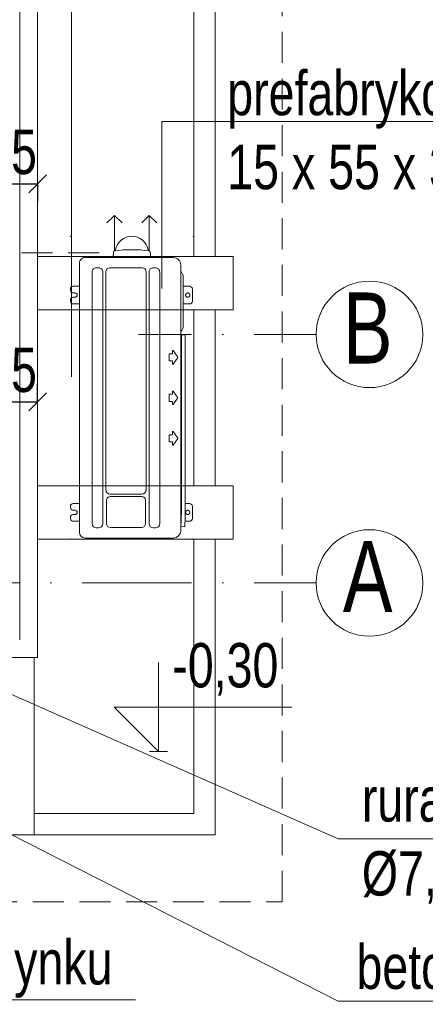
# Model space of a CAD drawing. Header units: inches. Extents: x 53216 to 117387, y -66787 to -22834.
# Tile 242 of 256: x 54560 to 54674, y -24627 to -24349. Entities that reach past the tile are written whole.
import ezdxf

# ---------------------------------------------------------------- set-up
doc = ezdxf.new("R2010")
doc.units = ezdxf.units.IN
doc.header["$MEASUREMENT"] = 0
doc.linetypes.add('DASHDOT', pattern=[1, 0.5, -0.25, 0, -0.25])
doc.linetypes.add('HIDDEN', pattern=[0.375, 0.25, -0.125])
doc.layers.get('0').update_dxf_attribs({"lineweight": 0})
doc.layers.get('Defpoints').update_dxf_attribs({"lineweight": 0})
for name, color, linetype, lineweight in [('A36-obrzeże', 252, 'Continuous', 0), ('DVM_OUTDOOR', 7, 'Continuous', 0), ('DVM_PIPE', 3, 'Continuous', 0), ('DVM_UNIT_BP', 7, 'Continuous', 0), ('DVM_UNIT_LP', 3, 'Continuous', 0), ('p-- ocieplenie-w.zew', 77, 'Continuous', 0), ('p--dach', 2, 'Continuous', 30), ('p--koty wysok.', 141, 'Continuous', 0), ('p--opisy dodatkowe', 62, 'Continuous', 0), ('p--osie konstr', 11, 'DASHDOT', 15), ('p--osie konstr.-NR', 1, 'DASHDOT', 15), ('p--wymiary-1-50', 5, 'Continuous', 0), ('p--ściana szkielet', 64, 'Continuous', 0)]:
    doc.layers.add(name, color=color, linetype=linetype, lineweight=lineweight)
doc.styles.add('1-50', font='arial.ttf', dxfattribs={"width": 0.75, "height": 12.5})
doc.styles.get("Standard").update_dxf_attribs({"font": 'arial.ttf', "width": 0.75})
doc.styles.add('STYL-1', font='arial.ttf', dxfattribs={"width": 0.75})
doc.linetypes.add('BATTING', pattern='A,0.0001,-0.1,[134,ltypeshp.shx,S=0.1,R=0,X=-0.1,Y=0],-0.2,[134,ltypeshp.shx,S=0.1,R=180,X=0.1,Y=0],-0.1', length=0.4001)
doc.dimstyles.new('1-50', dxfattribs={"dimtxt": 12.5, "dimasz": 5, "dimexe": 5, "dimexo": 5, "dimgap": 0.09, "dimtad": 0, "dimdsep": 46, "dimtxsty": '1-50', "dimblk": 'OBLIQUE', "dimcen": 0.09, "dimadec": 0, "dimazin": 0, "dimtfac": 1, "dimtdec": 4, "dimtix": 1, "dimtmove": 2, "dimatfit": 3, "dimldrblk": 'OBLIQUE', "dimfxl": 5, "dimfxlon": 1, "dimtvp": 0.7, "dimtolj": 1, "dimtzin": 0, "dimarcsym": 0})

# ---------------------------------------------------------------- blocks, each defined once
blk = doc.blocks.new('_OBLIQUE')
at = {"color": 0, "linetype": 'ByBlock', "lineweight": -2}
for p, q in [((-0.5, -0.5), (0.5, 0.5)), ((0, 0), (0, 0))]:
    blk.add_line(p, q, dxfattribs=at)
blk = doc.blocks.new('*D2725')
at = {"layer": 'Defpoints', "color": 0}
for p in [(54531.43, -24390.69), (54564.58, -24390.69), (54564.58, -24395.69)]:
    blk.add_point(p, dxfattribs=at)
at = {"layer": 'p--wymiary-1-50', "color": 0, "lineweight": -2}
for p, q in [((54531.43, -24395.69), (54531.43, -24400.69)), ((54531.43, -24395.69), (54564.58, -24395.69)), ((54564.58, -24395.69), (54564.58, -24400.69))]:
    blk.add_line(p, q, dxfattribs=at)
at = {"layer": 'p--wymiary-1-50', "color": 0, "lineweight": -2, "xscale": 5, "yscale": 5, "zscale": 5, "rotation": 180}
blk.add_blockref('_OBLIQUE', (54531.43, -24395.69), dxfattribs=at)
at = {"layer": 'p--wymiary-1-50', "color": 0, "lineweight": -2, "xscale": 5, "yscale": 5, "zscale": 5}
blk.add_blockref('_OBLIQUE', (54564.58, -24395.69), dxfattribs=at)
at = {"layer": 'p--wymiary-1-50', "color": 0, "linetype": 'Continuous', "ltscale": 8, "insert": (54548.01, -24386.76), "char_height": 12.5, "attachment_point": 5, "style": '1-50'}
blk.add_mtext('\\A1;33.15', dxfattribs=at)
blk = doc.blocks.new('*D2729')
at = {"layer": 'Defpoints', "color": 0}
for p in [(54564.58, -24457.08), (54531.43, -24462.08), (54564.58, -24462.08)]:
    blk.add_point(p, dxfattribs=at)
at = {"layer": 'p--wymiary-1-50', "color": 0, "lineweight": -2}
for p, q in [((54531.43, -24457.08), (54531.43, -24452.08)), ((54564.58, -24457.08), (54564.58, -24452.08)), ((54531.43, -24457.08), (54564.58, -24457.08))]:
    blk.add_line(p, q, dxfattribs=at)
at = {"layer": 'p--wymiary-1-50', "color": 0, "lineweight": -2, "xscale": 5, "yscale": 5, "zscale": 5, "rotation": 180}
blk.add_blockref('_OBLIQUE', (54531.43, -24457.08), dxfattribs=at)
at = {"layer": 'p--wymiary-1-50', "color": 0, "lineweight": -2, "xscale": 5, "yscale": 5, "zscale": 5}
blk.add_blockref('_OBLIQUE', (54564.58, -24457.08), dxfattribs=at)
at = {"layer": 'p--wymiary-1-50', "color": 0, "linetype": 'Continuous', "ltscale": 8, "insert": (54548.01, -24448.14), "char_height": 12.5, "attachment_point": 5, "style": '1-50'}
blk.add_mtext('\\A1;33.15', dxfattribs=at)
blk = doc.blocks.new('*D2730')
at = {"layer": 'Defpoints', "color": 0}
for p in [(54614.58, -24275.52), (54614.58, -24280.52), (54564.58, -24400.69)]:
    blk.add_point(p, dxfattribs=at)
at = {"layer": 'p--wymiary-1-50', "color": 0, "lineweight": -2}
for p, q in [((54564.58, -24280.52), (54564.58, -24270.52)), ((54614.58, -24275.52), (54614.58, -24270.52)), ((54564.58, -24275.52), (54614.58, -24275.52))]:
    blk.add_line(p, q, dxfattribs=at)
at = {"layer": 'p--wymiary-1-50', "color": 0, "lineweight": -2, "xscale": 5, "yscale": 5, "zscale": 5, "rotation": 180}
blk.add_blockref('_OBLIQUE', (54564.58, -24275.52), dxfattribs=at)
at = {"layer": 'p--wymiary-1-50', "color": 0, "lineweight": -2, "xscale": 5, "yscale": 5, "zscale": 5}
blk.add_blockref('_OBLIQUE', (54614.58, -24275.52), dxfattribs=at)
at = {"layer": 'p--wymiary-1-50', "color": 0, "linetype": 'Continuous', "ltscale": 8, "insert": (54589.58, -24266.59), "char_height": 12.5, "attachment_point": 5, "style": '1-50'}
blk.add_mtext('\\A1;50', dxfattribs=at)
blk = doc.blocks.new('*D2791')
at = {"layer": 'Defpoints', "color": 0}
for p in [(54642.98, -24438.07), (54703, -24438.07), (54642.98, -24508.07)]:
    blk.add_point(p, dxfattribs=at)
at = {"layer": 'p--wymiary-1-50', "color": 0, "lineweight": -2}
for p, q in [((54698, -24438.07), (54708, -24438.07)), ((54703, -24508.07), (54703, -24438.07)), ((54698, -24508.07), (54708, -24508.07))]:
    blk.add_line(p, q, dxfattribs=at)
at = {"layer": 'p--wymiary-1-50', "color": 0, "lineweight": -2, "xscale": 5, "yscale": 5, "zscale": 5}
for p, rotation in [((54703, -24438.07), 90), ((54703, -24508.07), 270)]:
    blk.add_blockref('_OBLIQUE', p, dxfattribs=dict(at, rotation=rotation))
at = {"layer": 'p--wymiary-1-50', "color": 0, "linetype": 'Continuous', "ltscale": 8, "insert": (54694.07, -24473.07), "char_height": 12.5, "attachment_point": 5, "rotation": 90, "style": '1-50'}
blk.add_mtext('\\A1;70', dxfattribs=at)
blk = doc.blocks.new('*D2792')
at = {"layer": 'Defpoints', "color": 0}
for p in [(54637.88, -24233.77), (54703, -24233.77), (54642.98, -24438.07)]:
    blk.add_point(p, dxfattribs=at)
at = {"layer": 'p--wymiary-1-50', "color": 0, "lineweight": -2}
for p, q in [((54698, -24233.77), (54708, -24233.77)), ((54703, -24438.07), (54703, -24233.77)), ((54698, -24438.07), (54708, -24438.07))]:
    blk.add_line(p, q, dxfattribs=at)
at = {"layer": 'p--wymiary-1-50', "color": 0, "lineweight": -2, "xscale": 5, "yscale": 5, "zscale": 5}
for p, rotation in [((54703, -24233.77), 90), ((54703, -24438.07), 270)]:
    blk.add_blockref('_OBLIQUE', p, dxfattribs=dict(at, rotation=rotation))
at = {"layer": 'p--wymiary-1-50', "color": 0, "linetype": 'Continuous', "ltscale": 8, "insert": (54694.07, -24335.92), "char_height": 12.5, "attachment_point": 5, "rotation": 90, "style": '1-50'}
blk.add_mtext('\\A1;204.3', dxfattribs=at)
blk = doc.blocks.new('*D2794')
at = {"layer": 'Defpoints', "color": 0}
for p in [(54594.58, -23969.47), (54594.58, -24508.07), (54722.88, -24508.07)]:
    blk.add_point(p, dxfattribs=at)
at = {"layer": 'p--wymiary-1-50', "color": 0, "lineweight": -2}
for p, q in [((54717.88, -23969.47), (54727.88, -23969.47)), ((54722.88, -23969.47), (54722.88, -24508.07)), ((54717.88, -24508.07), (54727.88, -24508.07))]:
    blk.add_line(p, q, dxfattribs=at)
at = {"layer": 'p--wymiary-1-50', "color": 0, "lineweight": -2, "xscale": 5, "yscale": 5, "zscale": 5}
for p, rotation in [((54722.88, -23969.47), 90), ((54722.88, -24508.07), 270)]:
    blk.add_blockref('_OBLIQUE', p, dxfattribs=dict(at, rotation=rotation))
at = {"layer": 'p--wymiary-1-50', "color": 0, "linetype": 'Continuous', "ltscale": 8, "insert": (54713.95, -24238.77), "char_height": 12.5, "attachment_point": 5, "rotation": 90, "style": '1-50'}
blk.add_mtext('\\A1;538.6', dxfattribs=at)
blk = doc.blocks.new('*D2795')
at = {"layer": 'Defpoints', "color": 0}
for p in [(54564.58, -23948.52), (54742.02, -23948.52), (54564.58, -24529.02)]:
    blk.add_point(p, dxfattribs=at)
at = {"layer": 'p--wymiary-1-50', "color": 0, "lineweight": -2}
for p, q in [((54737.02, -23948.52), (54747.02, -23948.52)), ((54742.02, -24529.02), (54742.02, -23948.52)), ((54737.02, -24529.02), (54747.02, -24529.02))]:
    blk.add_line(p, q, dxfattribs=at)
at = {"layer": 'p--wymiary-1-50', "color": 0, "lineweight": -2, "xscale": 5, "yscale": 5, "zscale": 5}
for p, rotation in [((54742.02, -23948.52), 90), ((54742.02, -24529.02), 270)]:
    blk.add_blockref('_OBLIQUE', p, dxfattribs=dict(at, rotation=rotation))
at = {"layer": 'p--wymiary-1-50', "color": 0, "linetype": 'Continuous', "ltscale": 8, "insert": (54733.09, -24238.77), "char_height": 12.5, "attachment_point": 5, "rotation": 90, "style": '1-50'}
blk.add_mtext('\\A1;580.5', dxfattribs=at)
blk = doc.blocks.new('kota wykoń')
for p, q in [((0, 25), (0, 0)), ((0, 0), (-12.5, 12.5)), ((-12.5, 12.5), (37.5, 12.5))]:
    blk.add_line(p, q)
at = {"lineweight": 0}
blk.add_line((-2.5, 0), (2.5, 0), dxfattribs=at)
blk = doc.blocks.new('DVM_LP_VEC')
at = {"layer": 'DVM_UNIT_LP', "color": 0}
blk.add_line((0, 0), (100, 0), dxfattribs=at)
blk.add_lwpolyline([(78.8, 21.2), (100, 0), (78.8, -21.2)], dxfattribs=at)
blk.add_point((0, 0), dxfattribs=at)
blk = doc.blocks.new('FJM_OD_790X548X285_2P_T')
at = {"layer": 'DVM_OUTDOOR', "color": 0}
for p, q in [((-368.4, 171.5), (-365.4, 171.5)), ((-337.4, 171.5), (-334.4, 171.5)), ((243.6, 171.5), (246.6, 171.5)), ((274.6, 171.5), (277.6, 171.5)), ((350.6, 146.3), (-407.9, 146.3)), ((-376.4, 146.3), (-376.4, 163.5)), ((-357.4, 163.5), (-357.4, 158.5)), ((-345.4, 158.5), (-345.4, 163.5)), ((-326.4, 163.5), (-326.4, 146.3)), ((235.6, 146.3), (235.6, 163.5)), ((254.6, 163.5), (254.6, 158.5)), ((266.6, 158.5), (266.6, 163.5)), ((285.6, 163.5), (285.6, 146.3)), ((350.6, 146.3), (350.6, 146.3)), ((-426.2, 122.2), (-426.2, -85.5)), ((-426, 122.7), (-423.7, 125)), ((-423.7, 130.5), (-423.7, -117.9)), ((366.3, 130.5), (366.4, 130.5)), ((366.3, -117.9), (366.3, 130.5)), ((-395.2, 98.1), (-395.2, 92.5)), ((325.5, 110.3), (-383, 110.3)), ((337.8, 92.5), (337.8, 98.1)), ((-394, 59.5), (-394, -29.1)), ((-383, 80.3), (325.5, 80.3)), ((-317.8, 70.4), (-383, 70.4)), ((-306.8, -29.1), (-306.8, 59.5)), ((-299.6, 59.5), (-299.6, -29.1)), ((325.5, 71.7), (-287.4, 71.7)), ((337.8, -29.1), (337.8, 59.5)), ((382.2, 50.2), (366.4, 51.6)), ((-383, -40), (-317.8, -40)), ((325.5, -49.7), (-383, -49.7)), ((-287.4, -41.3), (325.5, -41.3)), ((366.4, -54.3), (382.2, -52.9)), ((-395.2, -61.9), (-395.2, -67.5)), ((-383, -79.7), (325.5, -79.7)), ((337.8, -67.5), (337.8, -61.9)), ((-423.7, -88.3), (-426, -86)), ((-152.9, -106.8), (-152.9, -115.8)), ((-133.2, -106), (-152.2, -106)), ((-132.5, -115.8), (-132.5, -106.8)), ((-38.9, -106.8), (-38.9, -115.8)), ((-19.2, -106), (-38.2, -106)), ((-18.5, -115.8), (-18.5, -106.8)), ((75.1, -106.8), (75.1, -115.8)), ((94.8, -106), (75.8, -106)), ((95.5, -115.8), (95.5, -106.8)), ((-423.7, -117.9), (-423.7, -118)), ((-423.7, -118), (-423.7, -118)), ((-161.6, -117.3), (-143.2, -130.2)), ((-153.2, -116), (-161.2, -116)), ((-142.3, -130.2), (-123.9, -117.3)), ((-124.3, -116), (-132.2, -116)), ((-47.6, -117.3), (-29.2, -130.2)), ((-39.2, -116), (-47.2, -116)), ((-28.3, -130.2), (-9.9, -117.3)), ((-10.3, -116), (-18.2, -116)), ((66.4, -117.3), (84.8, -130.2)), ((74.8, -116), (66.8, -116)), ((85.7, -130.2), (104.1, -117.3)), ((103.7, -116), (95.8, -116)), ((366.3, -118), (366.2, -118)), ((366.3, -118), (366.3, -117.9)), ((-403, -138.7), (345.6, -138.7)), ((-391.4, -139.3), (-391.7, -150.3)), ((-391.7, -150.3), (-379.8, -150.7)), ((-376.4, -163.5), (-376.4, -150.8)), ((-371.9, -151), (148.3, -151)), ((148.3, -151.7), (-327.2, -151.7)), ((-326.4, -151.7), (-326.4, -163.5)), ((148.3, -140.7), (148.3, -151.7)), ((166.9, -144.9), (156.3, -138.8)), ((169.7, -145.7), (315.3, -145.7)), ((235.6, -163.5), (235.6, -145.7)), ((285.6, -145.7), (285.6, -163.5)), ((318.1, -144.9), (328.7, -138.8)), ((345.6, -138.7), (345.6, -138.7)), ((-334.4, -171.5), (-368.4, -171.5)), ((277.6, -171.5), (243.6, -171.5))]:
    blk.add_line(p, q, dxfattribs=at)
for points in [[(-357.4, -158.5), (-357.4, -159.1, 0.023321), (-357.3, -159.7, 0.024783), (-357.2, -160.3, 0.024618), (-357, -160.8, 0.02401), (-356.7, -161.3, 0.023784), (-356.5, -161.8, 0.02304), (-356.1, -162.2, 0.022549), (-355.8, -162.6, 0.021694), (-355.4, -163, 0.021179), (-355, -163.3, 0.020185), (-354.7, -163.6, 0.019598), (-354.3, -163.8, 0.018603), (-353.9, -164, 0.017986), (-353.5, -164.1, 0.016956), (-353.1, -164.3, 0.016413), (-352.8, -164.4, 0.015566), (-352.4, -164.4, 0.014844), (-352.1, -164.5, 0.013764), (-351.8, -164.5, 0.013631), (-351.4, -164.5, 0.012841), (-351.1, -164.5, 0.012841), (-350.8, -164.5, 0.013631), (-350.5, -164.4, 0.013764), (-350.1, -164.4, 0.014844), (-349.8, -164.3, 0.015566), (-349.4, -164.1, 0.016413), (-349, -164, 0.016956), (-348.6, -163.8, 0.017984), (-348.2, -163.6, 0.018603), (-347.8, -163.3, 0.019603), (-347.5, -163, 0.020183), (-347.1, -162.6, 0.021166), (-346.8, -162.2, 0.0217), (-346.4, -161.8, 0.022581), (-346.2, -161.3, 0.023025), (-345.9, -160.8, 0.023734), (-345.7, -160.3, 0.024054), (-345.6, -159.7, 0.024516), (-345.5, -159.1, 0.024684), (-345.4, -158.5, 0.024846), (-345.5, -157.9, 0.024845), (-345.6, -157.3, 0.02468), (-345.7, -156.7, 0.024517), (-345.9, -156.2, 0.024069), (-346.2, -155.7, 0.02373), (-346.4, -155.2, 0.022967), (-346.8, -154.8, 0.022596), (-347.1, -154.4, 0.021906), (-347.5, -154, 0.021107), (-347.8, -153.7, 0.01947), (-348.2, -153.4, 0.01982), (-348.6, -153.2, 0.020911), (-349, -153, 0.017234), (-349.4, -152.9, 0.009618), (-349.7, -152.7, 0.019493), (-350.1, -152.6, 0.03016), (-350.7, -152.6, 0.016785), (-351.4, -152.5, 0.010156)], [(-351.4, -152.5), (-351.7, -152.5, 0.009849), (-351.9, -152.5, 0.008819), (-352.1, -152.5, 0.008634), (-352.3, -152.6, 0.009333), (-352.5, -152.6, 0.009674), (-352.8, -152.6, 0.009989), (-353, -152.7, 0.01022), (-353.3, -152.8, 0.01065), (-353.5, -152.9, 0.010921), (-353.8, -153, 0.011347), (-354, -153.1, 0.011614), (-354.3, -153.2, 0.012046), (-354.5, -153.4, 0.012332), (-354.8, -153.5, 0.012805), (-355, -153.7, 0.013035), (-355.3, -153.9, 0.013371), (-355.6, -154.1, 0.013779), (-355.8, -154.4, 0.014539), (-356, -154.6, 0.014301), (-356.2, -154.9, 0.013596), (-356.5, -155.2, 0.015424), (-356.7, -155.5, 0.01905), (-356.8, -155.9, 0.014336), (-357, -156.2, 0.004521), (-357.1, -156.5, 0.021066), (-357.2, -156.9, 0.037099), (-357.3, -157.6, 0.017906), (-357.4, -158.5, 0.009169)], [(-327.4, -151.7), (-327.4, -151.7, 0.000005), (-327.3, -151.7, 0.000005), (-327.3, -151.7, 0.000005), (-327.3, -151.7, 0.000004), (-327.3, -151.7, 0.000004), (-327.3, -151.7, 0.000004), (-327.3, -151.7, 0.000004), (-327.2, -151.7, 0.000004), (-327.2, -151.7, 0.000004), (-327.2, -151.7, 0.000004), (-327.2, -151.7, 0.000004), (-327.2, -151.7, 0.000003), (-327.2, -151.7, 0.000003), (-327.1, -151.7, 0.000003), (-327.1, -151.7, 0.000003), (-327.1, -151.7, 0.000003), (-327.1, -151.7, 0.000003), (-327.1, -151.7, 0.000003), (-327.1, -151.7, 0.000003), (-327.1, -151.7, 0.000002), (-327, -151.7, 0.000002), (-327, -151.7, 0.000002), (-327, -151.7, 0.000002), (-327, -151.7, 0.000002), (-327, -151.7, 0.000002), (-327, -151.7, 0.000002), (-326.9, -151.7, 0.000001), (-326.9, -151.7, 0.000001), (-326.9, -151.7, 0.000001), (-326.9, -151.7, 0.000001), (-326.9, -151.7, -0.000001), (-326.7, -151.7, -0.000002), (-326.7, -151.7, -0.000005), (-326.7, -151.7, -0.000004), (-326.7, -151.7, 0), (-326.7, -151.7, -0.000008), (-326.6, -151.7, -0.000018), (-326.6, -151.7, -0.000009), (-326.6, -151.7, -0.000005)], [(254.6, -158.5), (254.6, -159.1, 0.023321), (254.7, -159.7, 0.024784), (254.8, -160.3, 0.024618), (255, -160.8, 0.02401), (255.3, -161.3, 0.023784), (255.5, -161.8, 0.02304), (255.9, -162.2, 0.022549), (256.2, -162.6, 0.021694), (256.6, -163, 0.021179), (257, -163.3, 0.020185), (257.3, -163.6, 0.019598), (257.7, -163.8, 0.018603), (258.1, -164, 0.017986), (258.5, -164.1, 0.016956), (258.9, -164.3, 0.016413), (259.2, -164.4, 0.015566), (259.6, -164.4, 0.014844), (259.9, -164.5, 0.013764), (260.2, -164.5, 0.013631), (260.6, -164.5, 0.012841), (260.9, -164.5, 0.012841), (261.2, -164.5, 0.013631), (261.5, -164.4, 0.013764), (261.9, -164.4, 0.014844), (262.2, -164.3, 0.015566), (262.6, -164.1, 0.016413), (263, -164, 0.016956), (263.4, -163.8, 0.017984), (263.8, -163.6, 0.018603), (264.2, -163.3, 0.019603), (264.5, -163, 0.020183), (264.9, -162.6, 0.021166), (265.2, -162.2, 0.0217), (265.6, -161.8, 0.022581), (265.8, -161.3, 0.023025), (266.1, -160.8, 0.023734), (266.3, -160.3, 0.024054), (266.4, -159.7, 0.024516), (266.5, -159.1, 0.024684), (266.6, -158.5, 0.024846), (266.5, -157.9, 0.024845), (266.4, -157.3, 0.02468), (266.3, -156.7, 0.024517), (266.1, -156.2, 0.024069), (265.8, -155.7, 0.02373), (265.6, -155.2, 0.022967), (265.2, -154.8, 0.022596), (264.9, -154.4, 0.021906), (264.5, -154, 0.021107), (264.2, -153.7, 0.01947), (263.8, -153.4, 0.01982), (263.4, -153.2, 0.020911), (263, -153, 0.017234), (262.6, -152.9, 0.009618), (262.3, -152.7, 0.019493), (261.9, -152.6, 0.03016), (261.3, -152.6, 0.016785), (260.6, -152.5, 0.010156)], [(260.6, -152.5), (260.3, -152.5, 0.009849), (260.1, -152.5, 0.008819), (259.9, -152.5, 0.008634), (259.7, -152.6, 0.009333), (259.5, -152.6, 0.009674), (259.2, -152.6, 0.009989), (259, -152.7, 0.01022), (258.7, -152.8, 0.01065), (258.5, -152.9, 0.010921), (258.2, -153, 0.011347), (258, -153.1, 0.011614), (257.7, -153.2, 0.012046), (257.5, -153.4, 0.012332), (257.2, -153.5, 0.012805), (257, -153.7, 0.013035), (256.7, -153.9, 0.013371), (256.4, -154.1, 0.013779), (256.2, -154.4, 0.014539), (256, -154.6, 0.014301), (255.8, -154.9, 0.013596), (255.5, -155.2, 0.015424), (255.3, -155.5, 0.01905), (255.2, -155.9, 0.014336), (255, -156.2, 0.004521), (254.9, -156.5, 0.021066), (254.8, -156.9, 0.037099), (254.7, -157.6, 0.017906), (254.6, -158.5, 0.009169)]]:
    blk.add_lwpolyline(points, format="xyb", dxfattribs=at)
for centre, radius, start, end in [((-368.4, 163.5), 8, 90, 180), ((-365.4, 163.5), 8, 0, 90), ((-337.4, 163.5), 8, 90, 180), ((-334.4, 163.5), 8, 0, 90), ((243.6, 163.5), 8, 90, 180), ((246.6, 163.5), 8, 0, 90), ((274.6, 163.5), 8, 90, 180), ((277.6, 163.5), 8, 0, 90), ((-407.9, 130.5), 15.8, 90, 180), ((-351.4, 158.5), 6, 180, 0), ((260.6, 158.5), 6, 180, 0), ((350.6, 130.5), 15.8, 0, 90), ((-425.5, 122.2), 0.7, 135, 180), ((-383, 98.1), 12.2, 90, 180), ((-383, 92.5), 12.2, 180, 270), ((325.5, 98.1), 12.2, 0, 90), ((325.5, 92.5), 12.2, 270, 0), ((-383, 59.5), 10.9, 90, 180), ((-317.8, 59.5), 10.9, 0, 90), ((-287.4, 59.5), 12.2, 90, 180), ((325.5, 59.5), 12.2, 0, 90), ((382, 47.2), 3, 8.2355, 85), ((46.6, -1.3), 341.9, 351.7645, 8.2354), ((388, 47.5), 3, 188.1539, 260.3479), ((379.7, -1.3), 46.6, 279.6521, 80.3479), ((-383, -61.9), 12.2, 90, 180), ((-383, -29.1), 10.9, 180, 270), ((-317.8, -29.1), 10.9, 270, 0), ((-287.4, -29.1), 12.2, 180, 270), ((325.5, -29.1), 12.2, 270, 0), ((325.5, -61.9), 12.2, 0, 90), ((382, -49.9), 3, 275, 351.7645), ((388, -50.2), 3, 99.6521, 171.8495), ((-383, -67.5), 12.2, 180, 270), ((325.5, -67.5), 12.2, 270, 0), ((-425.5, -85.5), 0.7, 180, 225), ((-152.2, -106.8), 0.7, 90, 180), ((-133.2, -106.8), 0.7, 0, 90), ((-38.2, -106.8), 0.7, 90, 180), ((-19.2, -106.8), 0.7, 0, 90), ((75.8, -106.8), 0.7, 90, 180), ((94.8, -106.8), 0.7, 0, 90), ((-403, -118), 20.7, 180, 270), ((-161.2, -116.8), 0.7, 90, 235), ((-153.2, -115.8), 0.3, 270, 0), ((-142.7, -129.6), 0.7, 235, 305), ((-132.2, -115.8), 0.3, 180, 270), ((-124.3, -116.8), 0.7, 305, 90), ((-47.2, -116.8), 0.7, 90, 235), ((-39.2, -115.8), 0.3, 270, 0), ((-28.7, -129.6), 0.7, 235, 305), ((-18.2, -115.8), 0.3, 180, 270), ((-10.3, -116.8), 0.7, 305, 90), ((66.8, -116.8), 0.7, 90, 235), ((74.8, -115.8), 0.3, 270, 0), ((85.3, -129.6), 0.7, 235, 305), ((95.8, -115.8), 0.3, 180, 270), ((103.7, -116.8), 0.7, 305, 90), ((345.6, -118), 20.7, 270, 0), ((-368.4, -163.5), 8, 180, 270), ((-334.4, -163.5), 8, 270, 0), ((155.8, -139.7), 1, 60, 90), ((169.7, -140), 5.7, 240, 270), ((243.6, -163.5), 8, 180, 270), ((277.6, -163.5), 8, 270, 0), ((315.3, -140), 5.7, 270, 300), ((329.2, -139.7), 1, 90, 120)]:
    blk.add_arc(centre, radius, start, end, dxfattribs=at)
for points in [[(385.4, -46.6), (385.4, -46.7), (385.4, -46.7), (385.4, -46.7)], [(-379.8, -150.7), (-377.2, -150.8), (-374.6, -150.9), (-371.9, -151)]]:
    blk.add_open_spline(points, degree=3, dxfattribs=at)
for points, knots in [([(148.3, -140.7), (88.3, -140.7), (13.3, -140.7), (-76.7, -140.7), (-121.7, -140.7), (-166.7, -140.7), (-211.7, -140.7), (-256.7, -140.7), (-294.2, -140.7), (-324.2, -140.7), (-343, -140.8), (-357.7, -140.6), (-372.7, -139.9), (-383.9, -139.7), (-391.4, -139.3), (-391.4, -139.3), (-391.4, -139.3), (-391.4, -139.3)], [0, 0, 0, 0, 0.333333, 0.416667, 0.5, 0.583333, 0.666667, 0.75, 0.833333, 0.875, 0.916667, 0.9375, 0.958333, 1, 1, 1, 1.000015, 1.000015, 1.000015, 1.000015]), ([(-328, -151), (-328, -151.2), (-328, -151.3), (-327.9, -151.4), (-327.9, -151.4), (-327.9, -151.5), (-327.8, -151.5), (-327.7, -151.6), (-327.6, -151.7), (-327.4, -151.7), (-327.4, -151.7), (-327.4, -151.7), (-327.4, -151.7), (-327.4, -151.7)], [-0.044807, -0.044807, -0.044807, -0.044807, 0.142088, 0.142088, 0.142088, 0.166271, 0.19987, 0.266987, 0.333517, 0.406916, 0.487817, 0.615631, 1, 1, 1, 1])]:
    blk.add_open_spline(points, degree=3, knots=knots, dxfattribs=at)
at = {"layer": 'DVM_UNIT_BP'}
for p in [(-426.2, 171.5), (426.2, 171.5), (-426.2, -171.5), (426.2, -174.4)]:
    blk.add_point(p, dxfattribs=at)
at = {"layer": 'DVM_UNIT_LP', "color": 2}
blk.add_blockref('DVM_LP_VEC', (384.9, 47.6), dxfattribs=at)
at = {"layer": 'DVM_UNIT_LP', "color": 1}
blk.add_blockref('DVM_LP_VEC', (384.9, -50.3), dxfattribs=at)

msp = doc.modelspace()

# ---------------------------------------------------------------- linework, layer by layer
at = {"layer": 'A36-obrzeże', "linetype": 'Continuous', "ltscale": 35}
for points in [[(53817.585, -24579.023), (53532.085, -24579.023), (53532.085, -23898.523), (54614.585, -23898.523), (54614.585, -24416.174)], [(54563.635, -23904.523), (54608.585, -23904.523), (54608.585, -24416.174)], [(54608.585, -24431.174), (54608.585, -24480.714)], [(54614.585, -24431.174), (54614.585, -24480.714)], [(54614.585, -24495.714), (54614.585, -24579.023), (54221.085, -24579.023)], [(54608.585, -24495.714), (54608.585, -24573.023), (54563.635, -24573.023)]]:
    msp.add_lwpolyline(points, dxfattribs=at)
for points in [[(54564.585, -24431.174), (54564.585, -24416.174), (54619.585, -24416.174), (54619.585, -24431.174)], [(54564.585, -24480.714), (54564.585, -24495.714), (54619.585, -24495.714), (54619.585, -24480.714)], [(54523.635, -24579.023), (54563.635, -24579.023), (54563.635, -24529.023), (54523.635, -24529.023)]]:
    msp.add_lwpolyline(points, close=True, dxfattribs=at)
at = {"layer": 'DVM_PIPE', "linetype": 'HIDDEN', "ltscale": 35}
msp.add_line((54581.938, -24415.104), (54530.221, -24415.104), dxfattribs=at)
at = {"layer": 'p-- ocieplenie-w.zew', "linetype": 'BATTING', "ltscale": 10}
msp.add_line((54559.585, -24524.097), (54559.585, -23953.523), dxfattribs=at)
at = {"layer": 'p--dach', "color": 6, "linetype": 'HIDDEN', "lineweight": 20, "ltscale": 35}
msp.add_lwpolyline([(53513.225, -24597.883), (54633.445, -24597.883), (54633.445, -23879.663), (53513.225, -23879.663)], close=True, dxfattribs=at)
at = {"layer": 'p--opisy dodatkowe'}
for points in [[(54656.849, -24301.778), (54574.13, -24301.778), (54574.13, -24449.998)], [(54765.929, -24378.096), (54599.578, -24378.096), (54599.578, -24425.196)], [(54742.41, -24580.16), (54649.187, -24580.16), (54542.335, -24532.889)], [(54592.165, -24625.431), (54454.091, -24625.431), (54434.366, -24565.262)], [(54742.41, -24625.804), (54649.187, -24625.804), (54542.335, -24571.446)]]:
    msp.add_lwpolyline(points, dxfattribs=at)
at = {"layer": 'p--osie konstr', "linetype": 'DASHDOT', "ltscale": 35}
msp.add_line((54594.585, -24508.073), (54215.085, -24508.073), dxfattribs=at)
at = {"layer": 'p--osie konstr.-NR', "linetype": 'DASHDOT', "ltscale": 35}
for p, q in [((54642.978, -24438.073), (54592.978, -24438.073)), ((54642.978, -24508.073), (54592.978, -24508.073))]:
    msp.add_line(p, q, dxfattribs=at)
at = {"layer": 'p--osie konstr.-NR', "linetype": 'Continuous', "ltscale": 35}
for centre in [(54657.978, -24438.073), (54657.978, -24508.073)]:
    msp.add_circle(centre, 15, dxfattribs=at)
at = {"layer": 'p--ściana szkielet', "ltscale": 35}
for q in [(54564.585, -23948.523), (54441.435, -24529.023)]:
    msp.add_line((54564.585, -24529.023), q, dxfattribs=at)

# ---------------------------------------------------------------- block references
at = {"layer": 'DVM_UNIT_LP', "color": 1, "xscale": 0.1000000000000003, "yscale": 0.1000000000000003, "zscale": 0.1000000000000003, "rotation": 89.99999999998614}
msp.add_blockref('FJM_OD_790X548X285_2P_T', (54590.974, -24453.069), dxfattribs=at)
at = {"layer": 'p--koty wysok.'}
msp.add_blockref('kota wykoń', (54598.59, -24555.522), dxfattribs=at)

# ---------------------------------------------------------------- texts
at = {"layer": 'p--koty wysok.', "insert": (54602.487, -24524.995), "char_height": 18, "width": 207.41597, "attachment_point": 1, "style": '1-50'}
msp.add_mtext('{\\H0.6944x;-0,30}', dxfattribs=at)
at = {"layer": 'p--opisy dodatkowe', "char_height": 12.5}
for s, insert, width, attachment_point, style in [('prefabrykowany blok montażowy\\P15 x 55 x 30 cm', (54617.947, -24397.372), 242.58685, 7, 'STYL-1'), ('rura spustowa\\P%%c7,5 cm', (54655.82, -24562.772), 177.1707, 1, '1-50'), ('opaska wokół budynku\\Pszer.50 cm', (54585.654, -24608.647), 167.1707, 3, '1-50'), ('betonowe korytko\\P40x50x12 cm', (54654.307, -24609.901), 177.1707, 1, '1-50')]:
    msp.add_mtext(s, dxfattribs=dict(at, insert=insert, width=width, attachment_point=attachment_point, style=style))
at = {"layer": 'p--osie konstr.-NR', "linetype": 'Continuous', "ltscale": 35, "char_height": 20, "width": 63.5564, "attachment_point": 1}
for s, insert in [('B', (54650.473, -24426.276)), ('A', (54650.473, -24496.276))]:
    msp.add_mtext(s, dxfattribs=dict(at, insert=insert))

# ---------------------------------------------------------------- dimensions: what is measured, and where the dimension line sits
at = {"layer": 'p--wymiary-1-50'}
for base, p1, p2, picture, middle in [((54742.02, -23948.523), (54564.585, -24529.023), (54564.585, -23948.523), '*D2795', (54733.086, -24238.773)), ((54722.883, -24508.073), (54594.585, -23969.473), (54594.585, -24508.073), '*D2794', (54713.95, -24238.773)), ((54703, -24233.773), (54642.978, -24438.073), (54637.883, -24233.773), '*D2792', (54694.066, -24335.923)), ((54703, -24438.073), (54642.978, -24508.073), (54642.978, -24438.073), '*D2791', (54694.066, -24473.073))]:
    dim = msp.add_linear_dim(base=base, p1=p1, p2=p2, angle=90, dimstyle='1-50', dxfattribs=at)
    dim.commit()
    dim.dimension.update_dxf_attribs({"geometry": picture, "text_midpoint": middle})
for base, p1, p2, picture, middle in [((54614.585, -24275.521), (54564.585, -24400.695), (54614.585, -24280.521), '*D2730', (54589.585, -24266.588)), ((54564.585, -24395.695), (54531.435, -24390.695), (54564.585, -24390.695), '*D2725', (54548.01, -24386.761)), ((54564.585, -24457.078), (54531.435, -24462.078), (54564.585, -24462.078), '*D2729', (54548.01, -24448.144))]:
    dim = msp.add_linear_dim(base=base, p1=p1, p2=p2, dimstyle='1-50', dxfattribs=at)
    dim.commit()
    dim.dimension.update_dxf_attribs({"geometry": picture, "text_midpoint": middle})

doc.saveas('drawing.dxf')
